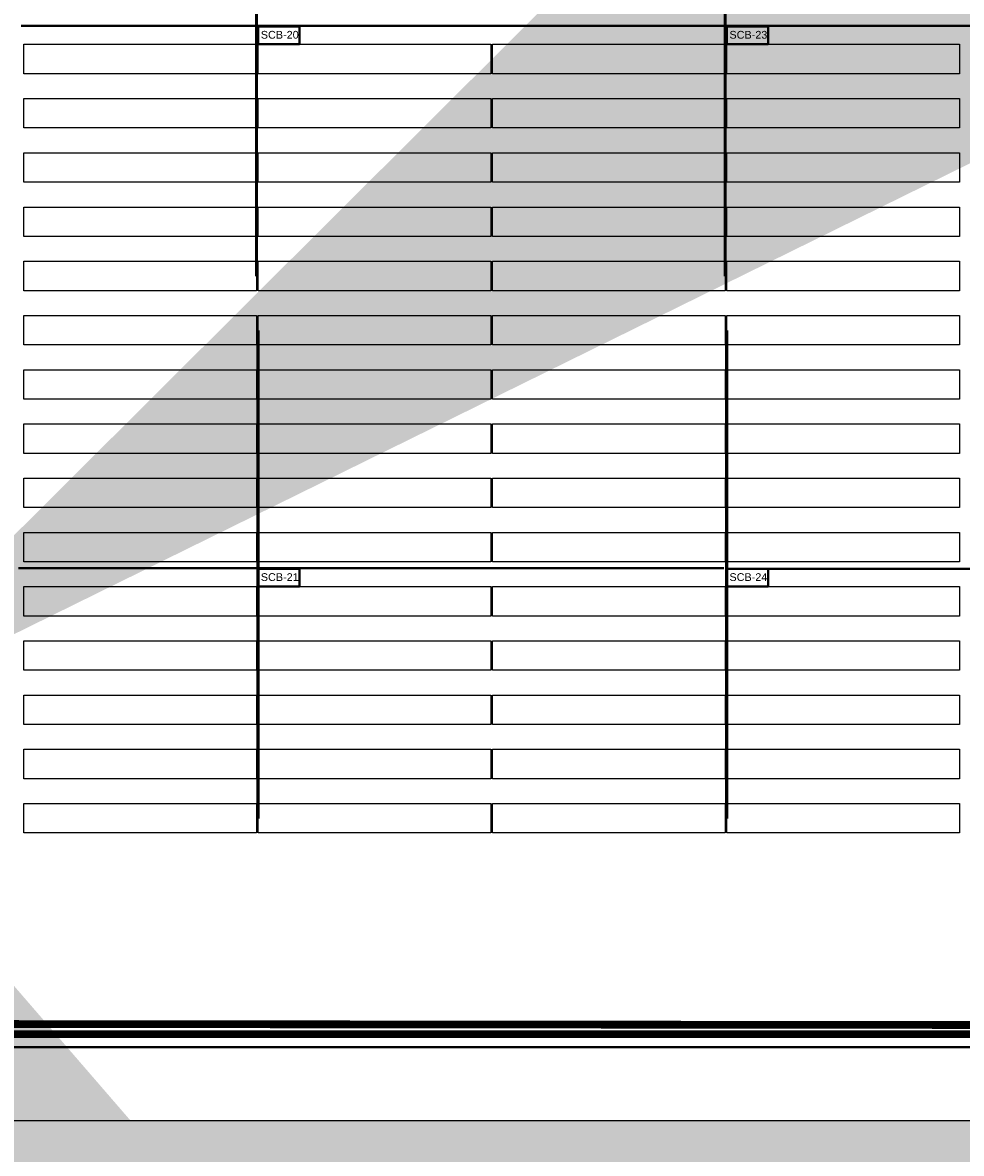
# Model space of a CAD drawing. Header units: inches. Extents: x 727810 to 1461440, y 2714588 to 5435005.
# Tile 21 of 233: x 728374 to 728495, y 2715538 to 2715684. Entities that reach past the tile are written whole.
import ezdxf

# ---------------------------------------------------------------- set-up
doc = ezdxf.new("R2010")
doc.units = ezdxf.units.IN
doc.header["$MEASUREMENT"] = 0
doc.layers.add('AM_8', color=1, linetype='Continuous', lineweight=15)
for name, color, linetype in [('BOUNDARY DETAILS', 7, 'Continuous'), ('DETAILS', 7, 'Continuous'), ('Inverter Room', 7, 'Continuous'), ('pl cable iength', 7, 'Continuous'), ('POLYLINE', 3, 'Continuous'), ('Saatvik', 5, 'Continuous'), ('SCB', 7, 'Continuous'), ('tranch', 7, 'Continuous')]:
    doc.layers.add(name, color=color, linetype=linetype)
doc.styles.add('ROMANS', font='ROMANS.shx', dxfattribs={"height": 10})
doc.styles.get("Standard").update_dxf_attribs({"font": 'arial.ttf'})
doc.dimstyles.new('ROMANS$7', dxfattribs={"dimscale": 100, "dimtxt": 2.5, "dimasz": 2, "dimexe": 20, "dimexo": 20, "dimgap": 0.5, "dimtad": 1, "dimdec": 0, "dimrnd": 5, "dimzin": 0, "dimdsep": 46, "dimtxsty": 'ROMANS', "dimcen": 0.09, "dimdle": 20, "dimclrd": 256, "dimclre": 256, "dimclrt": 3, "dimadec": 0, "dimazin": 0, "dimtfac": 20, "dimtdec": 0, "dimtix": 1, "dimtmove": 2, "dimatfit": 3, "dimfxl": 1, "dimtolj": 1, "dimtzin": 0, "dimarcsym": 0})

# ---------------------------------------------------------------- blocks, each defined once
blk = doc.blocks.new('245')
at = {"layer": 'SCB', "lineweight": 40}
for points in [[(727940.22, 2716280.28), (727945.56, 2716280.28), (727945.56, 2716277.98)], [(727945.56, 2716277.98), (727940.22, 2716277.98), (727940.22, 2716280.28)]]:
    blk.add_lwpolyline(points, dxfattribs=at)

msp = doc.modelspace()

# ---------------------------------------------------------------- hatches: boundary and pattern name
at = {"layer": 'AM_8', "ltscale": 10}
h = msp.add_hatch(dxfattribs=at)
h.set_pattern_fill('AR-CONC', color=1, scale=0.1)
h.set_pattern_definition([(50, (0, -1.14), (18.2184669, -1.59390855), [1.905, -20.955]), (355, (0, -1.14), (-3.52434214, 19.10568452), [1.524, -16.76405842]), (100.4514447, (1.518, -1.273), (14.69412471, 17.51177519), [1.61900088, -17.80902446]), (46.1842, (0, 3.94), (27.10790409, -4.2042328), [2.8575, -31.4325]), (96.6355576, (2.26, 3.59), (23.7404134, 24.74261246), [2.42850231, -26.71356082]), (351.1841512, (0, 3.94), (23.7404134, 24.74261246), [2.2859967, -25.1459732]), (21, (2.54, 2.67), (15.16143913, -10.22651982), [1.905, -20.955]), (326, (2.54, 2.67), (6.18020283, 18.41879661), [1.524, -16.764]), (71.451445, (3.803, 1.818), (21.34164193, 8.19227689), [1.61900088, -17.80899376]), (37.5, (0, -1.14), (0.308860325, 8.455503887), [0, -16.5608, 0, -17.018, 0, -16.8275]), (7.5, (0, -1.14), (6.68196625, 10.018057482), [0, -9.7028, 0, -16.1798, 0, -6.4135]), (327.5, (-5.664, -1.14), (13.559059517, -0.5728744), [0, -6.35, 0, -19.812, 0, -26.289]), (317.5, (-8.204, -1.14), (14.81291814, 2.542649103), [0, -8.255, 0, -13.1572, 0, -18.669])])
h.paths.add_polyline_path([(730391.82316, 2715878.16018), (730356.7819, 2715850.51698), (730272.22694, 2715783.8137), (730096.51231, 2715646.5984), (730080.0676, 2715658.3065), (730079.18894, 2715658.57034), (730082.7077, 2715661.194), (730259.8786, 2715799.5465), (730344.3948, 2715866.2192), (730379.4438, 2715893.8685), (730671.4684, 2716124.0062), (730657.0154, 2716226.259), (730645.0894, 2716310.634), (730560.6399, 2716311.9751), (730459.0973, 2716313.5877), (730357.5548, 2716315.2002), (730256.0122, 2716316.8128), (730154.4697, 2716318.4254), (730052.9271, 2716320.038), (729951.3846, 2716321.6505), (729849.842, 2716323.2631), (729748.2994, 2716324.8757), (729646.7569, 2716326.4882), (729545.2143, 2716328.1008), (729443.6718, 2716329.7134), (729342.1292, 2716331.326), (729240.5867, 2716332.9385), (729139.0441, 2716334.5511), (729037.5016, 2716336.1637), (728935.959, 2716337.7762), (728834.4165, 2716339.3888), (728732.7414, 2716341.0035), (728626.066, 2716344.1123), (728519.5231, 2716347.2172), (728412.9801, 2716350.3221), (728306.4372, 2716353.427), (728093.3514, 2716359.6368), (728003.9825, 2716362.2412), (728001.5191, 2716280.3372), (727998.4549, 2716178.4583), (727995.3907, 2716076.5793), (727992.3266, 2715974.7004), (727987.67284, 2715819.9715), (727987.22168, 2715804.9715), (727986.1982, 2715770.9426), (727983.134, 2715669.0636), (727979.3235, 2715542.3694), (729920.1414, 2715542.3694), (729990.8211, 2715592.6815), (730064.21459, 2715647.40517), (730073.3836, 2715644.6519), (730083.91997, 2715637.15035), (730002.59918, 2715576.51593), (729926.53277, 2715522.3694), (727958.71293, 2715522.3694), (727963.14304, 2715669.66486), (727966.20724, 2715771.54387), (727972.33564, 2715975.30167), (727975.39974, 2716077.18055), (727978.46394, 2716179.05957), (727981.52814, 2716280.93847), (727984.59224, 2716382.81476), (728093.934, 2716379.62831), (728200.4769, 2716376.52341), (728307.0198, 2716373.41851), (728413.5627, 2716370.31361), (728520.1057, 2716367.20871), (728626.6486, 2716364.10381), (728733.19151, 2716360.99887), (728834.73408, 2716359.38628), (728936.27658, 2716357.77368), (729037.81916, 2716356.16118), (729139.36168, 2716354.54858), (729240.90428, 2716352.93598), (729342.44676, 2716351.32348), (729443.98938, 2716349.71088), (729545.53188, 2716348.09828), (729647.07448, 2716346.48568), (729748.61696, 2716344.87318), (729850.15958, 2716343.26058), (729951.70218, 2716341.64798), (730053.24466, 2716340.03548), (730154.78728, 2716338.42288), (730256.32978, 2716336.81028), (730357.87238, 2716335.19768), (730459.41486, 2716333.58518), (730560.95748, 2716331.97258), (730662.50002, 2716330.36003), (730676.81856, 2716229.05808), (730692.88125, 2716115.41696)])

# ---------------------------------------------------------------- linework, layer by layer
at = {"layer": 'BOUNDARY DETAILS', "color": 2}
msp.add_lwpolyline([(729920.1414, 2715542.2494), (727979.3235, 2715542.2494), (727983.134, 2715668.9436), (727986.1982, 2715770.8226), (727992.3266, 2715974.5804), (727995.3907, 2716076.4593), (727998.4549, 2716178.3383), (728001.5191, 2716280.2172), (728003.9825, 2716362.1212), (728093.3514, 2716359.5168), (728412.9801, 2716350.2021), (728519.5231, 2716347.0972), (728626.066, 2716343.9923), (728732.7414, 2716340.8835), (728834.4165, 2716339.2688), (728935.959, 2716337.6562), (729037.5016, 2716336.0437), (729139.0441, 2716334.4311), (729240.5867, 2716332.8185), (729342.1292, 2716331.206), (729443.6718, 2716329.5934), (729545.2143, 2716327.9808), (729646.7569, 2716326.3682)], dxfattribs=at)
at = {"layer": 'DETAILS', "color": 6, "lineweight": 40}
for p, q in [((728652.0379, 2715683.62312), (728373.55249, 2715683.62312)), ((728652.0379, 2715683.62312), (728373.55249, 2715683.62312)), ((728464.21242, 2715613.6119), (728373.18865, 2715613.6119)), ((728464.21242, 2715613.6119), (728373.18865, 2715613.6119)), ((728585.8502, 2715613.52281), (728464.497, 2715613.52281)), ((728585.8502, 2715613.52281), (728464.497, 2715613.52281))]:
    msp.add_line(p, q, dxfattribs=at)
at = {"layer": 'DETAILS', "color": 1, "lineweight": 40}
msp.add_line((729911.93136, 2715551.75958), (728355.76522, 2715551.75958), dxfattribs=at)
msp.add_line((729911.93136, 2715551.75958), (728355.76522, 2715551.75958), dxfattribs=at)
at = {"layer": 'pl cable iength', "color": 3, "lineweight": 40, "const_width": 1}
msp.add_lwpolyline([(728326.88333, 2715574.8582), (728326.88333, 2715554.80818), (729526.97076, 2715553.59968), (729909.95037, 2715554.4232)], dxfattribs=at)
at = {"layer": 'POLYLINE', "color": 0, "lineweight": 40, "const_width": 1}
msp.add_lwpolyline([(728616.10177, 2715553.44291), (728008.28971, 2715553.44291)], dxfattribs=at)
msp.add_lwpolyline([(728616.10177, 2715553.44291), (728008.28971, 2715553.44291)], dxfattribs=at)
msp.add_lwpolyline([(728616.10177, 2715553.44291), (728008.28971, 2715553.44291)], dxfattribs=at)
at = {"layer": 'Saatvik', "color": 5}
for points in [[(728373.87018, 2715681.2212), (728403.91018, 2715681.2212), (728403.91018, 2715677.4212), (728373.87018, 2715677.4212), (728373.87018, 2715681.2212)], [(728404.11018, 2715681.2212), (728434.15018, 2715681.2212), (728434.15018, 2715677.4212), (728404.11018, 2715677.4212), (728404.11018, 2715681.2212)], [(728434.35018, 2715681.2212), (728464.39018, 2715681.2212), (728464.39018, 2715677.4212), (728434.35018, 2715677.4212), (728434.35018, 2715681.2212)], [(728464.59018, 2715681.2212), (728494.63018, 2715681.2212), (728494.63018, 2715677.4212), (728464.59018, 2715677.4212), (728464.59018, 2715681.2212)], [(728373.87018, 2715674.2212), (728403.91018, 2715674.2212), (728403.91018, 2715670.4212), (728373.87018, 2715670.4212), (728373.87018, 2715674.2212)], [(728404.11018, 2715674.2212), (728434.15018, 2715674.2212), (728434.15018, 2715670.4212), (728404.11018, 2715670.4212), (728404.11018, 2715674.2212)], [(728434.35018, 2715674.2212), (728464.39018, 2715674.2212), (728464.39018, 2715670.4212), (728434.35018, 2715670.4212), (728434.35018, 2715674.2212)], [(728464.59018, 2715674.2212), (728494.63018, 2715674.2212), (728494.63018, 2715670.4212), (728464.59018, 2715670.4212), (728464.59018, 2715674.2212)], [(728373.87018, 2715667.2212), (728403.91018, 2715667.2212), (728403.91018, 2715663.4212), (728373.87018, 2715663.4212), (728373.87018, 2715667.2212)], [(728404.11018, 2715667.2212), (728434.15018, 2715667.2212), (728434.15018, 2715663.4212), (728404.11018, 2715663.4212), (728404.11018, 2715667.2212)], [(728434.35018, 2715667.2212), (728464.39018, 2715667.2212), (728464.39018, 2715663.4212), (728434.35018, 2715663.4212), (728434.35018, 2715667.2212)], [(728464.59018, 2715667.2212), (728494.63018, 2715667.2212), (728494.63018, 2715663.4212), (728464.59018, 2715663.4212), (728464.59018, 2715667.2212)], [(728373.87018, 2715660.2212), (728403.91018, 2715660.2212), (728403.91018, 2715656.4212), (728373.87018, 2715656.4212), (728373.87018, 2715660.2212)], [(728404.11018, 2715660.2212), (728434.15018, 2715660.2212), (728434.15018, 2715656.4212), (728404.11018, 2715656.4212), (728404.11018, 2715660.2212)], [(728434.35018, 2715660.2212), (728464.39018, 2715660.2212), (728464.39018, 2715656.4212), (728434.35018, 2715656.4212), (728434.35018, 2715660.2212)], [(728464.59018, 2715660.2212), (728494.63018, 2715660.2212), (728494.63018, 2715656.4212), (728464.59018, 2715656.4212), (728464.59018, 2715660.2212)], [(728373.87018, 2715653.2212), (728403.91018, 2715653.2212), (728403.91018, 2715649.4212), (728373.87018, 2715649.4212), (728373.87018, 2715653.2212)], [(728404.11018, 2715653.2212), (728434.15018, 2715653.2212), (728434.15018, 2715649.4212), (728404.11018, 2715649.4212), (728404.11018, 2715653.2212)], [(728434.35018, 2715653.2212), (728464.39018, 2715653.2212), (728464.39018, 2715649.4212), (728434.35018, 2715649.4212), (728434.35018, 2715653.2212)], [(728464.59018, 2715653.2212), (728494.63018, 2715653.2212), (728494.63018, 2715649.4212), (728464.59018, 2715649.4212), (728464.59018, 2715653.2212)], [(728373.87018, 2715646.2212), (728403.91018, 2715646.2212), (728403.91018, 2715642.4212), (728373.87018, 2715642.4212), (728373.87018, 2715646.2212)], [(728404.11018, 2715646.2212), (728434.15018, 2715646.2212), (728434.15018, 2715642.4212), (728404.11018, 2715642.4212), (728404.11018, 2715646.2212)], [(728434.35018, 2715646.2212), (728464.39018, 2715646.2212), (728464.39018, 2715642.4212), (728434.35018, 2715642.4212), (728434.35018, 2715646.2212)], [(728464.59018, 2715646.2212), (728494.63018, 2715646.2212), (728494.63018, 2715642.4212), (728464.59018, 2715642.4212), (728464.59018, 2715646.2212)], [(728373.87018, 2715639.2212), (728403.91018, 2715639.2212), (728403.91018, 2715635.4212), (728373.87018, 2715635.4212), (728373.87018, 2715639.2212)], [(728404.11018, 2715639.2212), (728434.15018, 2715639.2212), (728434.15018, 2715635.4212), (728404.11018, 2715635.4212), (728404.11018, 2715639.2212)], [(728434.35018, 2715639.2212), (728464.39018, 2715639.2212), (728464.39018, 2715635.4212), (728434.35018, 2715635.4212), (728434.35018, 2715639.2212)], [(728464.59018, 2715639.2212), (728494.63018, 2715639.2212), (728494.63018, 2715635.4212), (728464.59018, 2715635.4212), (728464.59018, 2715639.2212)], [(728373.87018, 2715632.2212), (728403.91018, 2715632.2212), (728403.91018, 2715628.4212), (728373.87018, 2715628.4212), (728373.87018, 2715632.2212)], [(728404.11018, 2715632.2212), (728434.15018, 2715632.2212), (728434.15018, 2715628.4212), (728404.11018, 2715628.4212), (728404.11018, 2715632.2212)], [(728434.35018, 2715632.2212), (728464.39018, 2715632.2212), (728464.39018, 2715628.4212), (728434.35018, 2715628.4212), (728434.35018, 2715632.2212)], [(728464.59018, 2715632.2212), (728494.63018, 2715632.2212), (728494.63018, 2715628.4212), (728464.59018, 2715628.4212), (728464.59018, 2715632.2212)], [(728373.87018, 2715625.2212), (728403.91018, 2715625.2212), (728403.91018, 2715621.4212), (728373.87018, 2715621.4212), (728373.87018, 2715625.2212)], [(728404.11018, 2715625.2212), (728434.15018, 2715625.2212), (728434.15018, 2715621.4212), (728404.11018, 2715621.4212), (728404.11018, 2715625.2212)], [(728434.35018, 2715625.2212), (728464.39018, 2715625.2212), (728464.39018, 2715621.4212), (728434.35018, 2715621.4212), (728434.35018, 2715625.2212)], [(728464.59018, 2715625.2212), (728494.63018, 2715625.2212), (728494.63018, 2715621.4212), (728464.59018, 2715621.4212), (728464.59018, 2715625.2212)], [(728373.87018, 2715618.2212), (728403.91018, 2715618.2212), (728403.91018, 2715614.4212), (728373.87018, 2715614.4212), (728373.87018, 2715618.2212)], [(728404.11018, 2715618.2212), (728434.15018, 2715618.2212), (728434.15018, 2715614.4212), (728404.11018, 2715614.4212), (728404.11018, 2715618.2212)], [(728434.35018, 2715618.2212), (728464.39018, 2715618.2212), (728464.39018, 2715614.4212), (728434.35018, 2715614.4212), (728434.35018, 2715618.2212)], [(728464.59018, 2715618.2212), (728494.63018, 2715618.2212), (728494.63018, 2715614.4212), (728464.59018, 2715614.4212), (728464.59018, 2715618.2212)], [(728373.87018, 2715611.2212), (728403.91018, 2715611.2212), (728403.91018, 2715607.4212), (728373.87018, 2715607.4212), (728373.87018, 2715611.2212)], [(728404.11018, 2715611.2212), (728434.15018, 2715611.2212), (728434.15018, 2715607.4212), (728404.11018, 2715607.4212), (728404.11018, 2715611.2212)], [(728434.35018, 2715611.2212), (728464.39018, 2715611.2212), (728464.39018, 2715607.4212), (728434.35018, 2715607.4212), (728434.35018, 2715611.2212)], [(728464.59018, 2715611.2212), (728494.63018, 2715611.2212), (728494.63018, 2715607.4212), (728464.59018, 2715607.4212), (728464.59018, 2715611.2212)], [(728373.87018, 2715604.2212), (728403.91018, 2715604.2212), (728403.91018, 2715600.4212), (728373.87018, 2715600.4212), (728373.87018, 2715604.2212)], [(728404.11018, 2715604.2212), (728434.15018, 2715604.2212), (728434.15018, 2715600.4212), (728404.11018, 2715600.4212), (728404.11018, 2715604.2212)], [(728434.35018, 2715604.2212), (728464.39018, 2715604.2212), (728464.39018, 2715600.4212), (728434.35018, 2715600.4212), (728434.35018, 2715604.2212)], [(728464.59018, 2715604.2212), (728494.63018, 2715604.2212), (728494.63018, 2715600.4212), (728464.59018, 2715600.4212), (728464.59018, 2715604.2212)], [(728373.87018, 2715597.2212), (728403.91018, 2715597.2212), (728403.91018, 2715593.4212), (728373.87018, 2715593.4212), (728373.87018, 2715597.2212)], [(728404.11018, 2715597.2212), (728434.15018, 2715597.2212), (728434.15018, 2715593.4212), (728404.11018, 2715593.4212), (728404.11018, 2715597.2212)], [(728434.35018, 2715597.2212), (728464.39018, 2715597.2212), (728464.39018, 2715593.4212), (728434.35018, 2715593.4212), (728434.35018, 2715597.2212)], [(728464.59018, 2715597.2212), (728494.63018, 2715597.2212), (728494.63018, 2715593.4212), (728464.59018, 2715593.4212), (728464.59018, 2715597.2212)], [(728373.87018, 2715590.2212), (728403.91018, 2715590.2212), (728403.91018, 2715586.4212), (728373.87018, 2715586.4212), (728373.87018, 2715590.2212)], [(728404.11018, 2715590.2212), (728434.15018, 2715590.2212), (728434.15018, 2715586.4212), (728404.11018, 2715586.4212), (728404.11018, 2715590.2212)], [(728434.35018, 2715590.2212), (728464.39018, 2715590.2212), (728464.39018, 2715586.4212), (728434.35018, 2715586.4212), (728434.35018, 2715590.2212)], [(728464.59018, 2715590.2212), (728494.63018, 2715590.2212), (728494.63018, 2715586.4212), (728464.59018, 2715586.4212), (728464.59018, 2715590.2212)], [(728373.87018, 2715583.2212), (728403.91018, 2715583.2212), (728403.91018, 2715579.4212), (728373.87018, 2715579.4212), (728373.87018, 2715583.2212)], [(728404.11018, 2715583.2212), (728434.15018, 2715583.2212), (728434.15018, 2715579.4212), (728404.11018, 2715579.4212), (728404.11018, 2715583.2212)], [(728434.35018, 2715583.2212), (728464.39018, 2715583.2212), (728464.39018, 2715579.4212), (728434.35018, 2715579.4212), (728434.35018, 2715583.2212)], [(728464.59018, 2715583.2212), (728494.63018, 2715583.2212), (728494.63018, 2715579.4212), (728464.59018, 2715579.4212), (728464.59018, 2715583.2212)]]:
    msp.add_lwpolyline(points, dxfattribs=at)
at = {"layer": 'tranch', "const_width": 0.4}
for points in [[(728403.91018, 2715682.37201), (728403.91018, 2715714.2912)], [(728464.39018, 2715682.37201), (728464.39018, 2715714.2912)], [(728403.91018, 2715682.37201), (728403.91018, 2715651.2912)], [(728464.39018, 2715682.37201), (728464.39018, 2715651.2912)], [(728404.11018, 2715612.37201), (728404.11018, 2715644.2912)], [(728464.59018, 2715612.37201), (728464.59018, 2715644.2912)], [(728404.11018, 2715612.37201), (728404.11018, 2715581.2912)], [(728464.59018, 2715612.37201), (728464.59018, 2715581.2912)]]:
    msp.add_lwpolyline(points, dxfattribs=at)

# ---------------------------------------------------------------- block references
at = {"layer": 'SCB', "color": 1, "lineweight": 40}
for p in [(463.89101, -596.75445), (463.89101, -596.75445), (524.37101, -596.75445), (524.37101, -596.75445), (463.89101, -666.75445), (463.89101, -666.75445), (524.37101, -666.75445), (524.37101, -666.75445)]:
    msp.add_blockref('245', p, dxfattribs=at)

# ---------------------------------------------------------------- texts
at = {"layer": 'SCB', "color": 7, "lineweight": 40, "char_height": 1, "attachment_point": 1}
for s, insert in [('SCB-20', (728404.4685, 2715682.95231)), ('SCB-20', (728404.4685, 2715682.95231)), ('SCB-23', (728464.9485, 2715682.95231)), ('SCB-23', (728464.9485, 2715682.95231)), ('SCB-21', (728404.4685, 2715612.95231)), ('SCB-21', (728404.4685, 2715612.95231)), ('SCB-24', (728464.9485, 2715612.95231)), ('SCB-24', (728464.9485, 2715612.95231))]:
    msp.add_mtext_dynamic_manual_height_columns(s, width=10.9628712, gutter_width=20.36957, heights=[0], dxfattribs=dict(at, insert=insert))

# ---------------------------------------------------------------- leaders
at = {"layer": 'Inverter Room', "ltscale": 0.5}
for points in [[(728347.27687, 2715592.59417, 0.148), (728347.75619, 2715592.93686, 0.148), (728347.9601, 2715592.93686, 0.148)], [(728347.27688, 2715588.99417, -0.07962), (728347.77856, 2715588.17604, -0.07962), (728348.10871, 2715588.1814, -0.07962)]]:
    msp.add_leader(points, dimstyle='ROMANS$7', override={"dimtxt": 150, "dimgap": 0.5, "dimtad": 0, "dimtfill": 1, "dimarcsym": 1}, dxfattribs=at)

doc.saveas('drawing.dxf')
